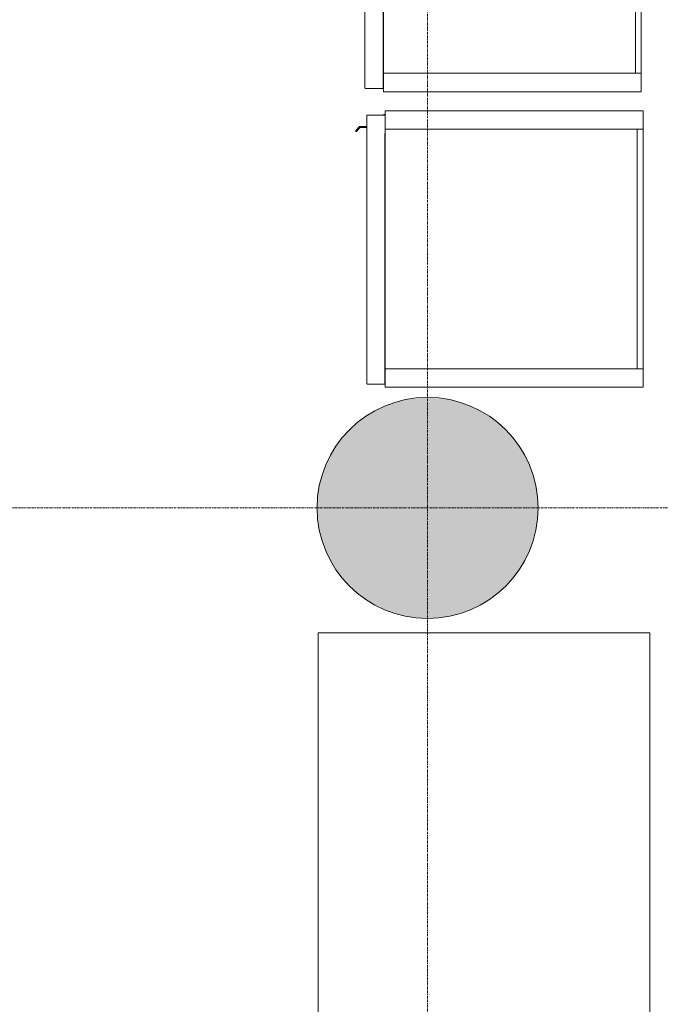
# Model space of a CAD drawing. Header units: millimetres. Extents: x -281 to 121694, y -16481 to 65128.
# Tile 82 of 256: x 16093 to 17832, y 27853 to 30525. Entities that reach past the tile are written whole.
import ezdxf

# ---------------------------------------------------------------- set-up
doc = ezdxf.new("R2010")
doc.units = ezdxf.units.MM
doc.linetypes.add('Grid Line', pattern=[12, 6, -2, 2, -2])
for name, color, linetype, lineweight in [('A--L$01A__Algemeen', 7, 'Continuous', 5), ('A--L$07A__Stramien', 1, 'Continuous', 5), ('A--L28__Hoofddraagconstructies', 3, 'Continuous', 5), ('A--L82__LosseGebruikersInvent', 1, 'Continuous', 5), ('A--L8__LosseInventaris', 1, 'Continuous', 5)]:
    doc.layers.add(name, color=color, linetype=linetype, lineweight=lineweight)

# ---------------------------------------------------------------- blocks, each defined once
blk = doc.blocks.new('TBR-B-BWK-C-BES-ARC-R25_rvt-1-L_80_ 13')
at = {"layer": 'A--L28__Hoofddraagconstructies'}
blk.add_hatch(color=21, dxfattribs=at).paths.add_polyline_path([(17200, 28900), (17258.5, 28905.8), (17314.8, 28922.8), (17366.7, 28950.6), (17412.1, 28987.9), (17449.4, 29033.3), (17477.2, 29085.2), (17494.2, 29141.5), (17500, 29200), (17494.2, 29258.5), (17477.2, 29314.8), (17449.4, 29366.7), (17412.1, 29412.1), (17366.7, 29449.4), (17314.8, 29477.2), (17258.5, 29494.2), (17200, 29500), (17141.5, 29494.2), (17085.2, 29477.2), (17033.3, 29449.4), (16987.9, 29412.1), (16950.6, 29366.7), (16922.8, 29314.8), (16905.8, 29258.5), (16900, 29200), (16905.8, 29141.5), (16922.8, 29085.2), (16950.6, 29033.3), (16987.9, 28987.9), (17033.3, 28950.6), (17085.2, 28922.8), (17141.5, 28905.8), (17191.9, 28900.8)])
at = {"layer": 'A--L28__Hoofddraagconstructies', "color": 241, "lineweight": 18}
for start, end in [(0, 180), (180, 0)]:
    blk.add_arc((17200, 29200), 300, start, end, dxfattribs=at)
blk = doc.blocks.new('NLRS_82_SE_UN_koelkast_vriezer_incubator_gen_kad - koelkast dxbxh 750x750x1800-49283073-L_80_ 13')
at = {"layer": 'A--L8__LosseInventaris'}
for p, q in [((-280.3, 79), (-330.3, 79)), ((-330.3, 79), (-330.3, -621)), ((-280.3, 79), (369.7, 79)), ((-280.3, 63), (-280.3, 79)), ((-280.3, -621), (-280.3, 79)), ((369.7, 63), (-280.3, 63)), ((-280.3, 63), (369.7, 63)), ((-280.3, -621), (-280.3, 63)), ((369.7, 79), (369.7, 63)), ((419.7, 79), (369.7, 79)), ((369.7, 79), (369.7, -621)), ((369.7, -621), (369.7, 63)), ((419.7, -621), (419.7, 79)), ((-330.3, -621), (-280.3, -621)), ((-318.8, -621), (-268.8, -621)), ((-318.8, -670), (-318.8, -621)), ((369.7, -621), (-280.3, -621)), ((-268.8, -622), (-268.8, -621)), ((411.2, -622), (-268.8, -622)), ((369.7, -621), (419.7, -621)), ((411.2, -670), (411.2, -622)), ((-317.8, -671), (410.2, -671)), ((-287.8, -671), (-287.8, -688.7)), ((-286, -692.5), (-276.3, -700.6)), ((-285.3, -687.5), (-285.3, -671)), ((-274.5, -698.9), (-283.5, -691.3))]:
    blk.add_line(p, q, dxfattribs=at)
for centre, radius, start, end in [((-305.3, -621), 15, 180, 204.8987), ((-282.8, -688.7), 5, 180, 230), ((-280.3, -687.5), 5, 180, 230), ((-275.3, -699.8), 1.26, 220, 50)]:
    blk.add_arc(centre, radius, start, end, dxfattribs=at)
for points, knots in [([(-317.8, -671), (-317.9, -671), (-318, -671), (-318.2, -670.9), (-318.3, -670.9), (-318.4, -670.8), (-318.5, -670.7), (-318.7, -670.5), (-318.8, -670.3), (-318.8, -670.1), (-318.8, -670)], [0, 0, 0, 0, 0.166667, 0.25, 0.333333, 0.416667, 0.5, 0.666667, 0.833333, 1, 1, 1, 1]), ([(411.2, -670), (411.2, -670.1), (411.2, -670.3), (411.1, -670.5), (410.9, -670.7), (410.8, -670.8), (410.7, -670.9), (410.6, -670.9), (410.4, -671), (410.3, -671), (410.2, -671)], [-1, -1, -1, -1, -0.833333, -0.666667, -0.5, -0.416667, -0.333333, -0.25, -0.166667, 0, 0, 0, 0])]:
    blk.add_open_spline(points, degree=3, knots=knots, dxfattribs=at)
blk = doc.blocks.new('NLRS_82_SE_UN_koelkast_vriezer_incubator_gen_kad - vriezer dxbxh 750x750x1600-49275504-L_80_ 13')
at = {"layer": 'A--L8__LosseInventaris'}
for p, q in [((-280.3, 79), (-330.3, 79)), ((-330.3, 79), (-330.3, -621)), ((-280.3, 79), (369.7, 79)), ((-280.3, 63), (-280.3, 79)), ((-280.3, -621), (-280.3, 79)), ((369.7, 63), (-280.3, 63)), ((-280.3, 63), (369.7, 63)), ((-280.3, -621), (-280.3, 63)), ((369.7, 79), (369.7, 63)), ((419.7, 79), (369.7, 79)), ((369.7, 79), (369.7, -621)), ((369.7, -621), (369.7, 63)), ((419.7, -621), (419.7, 79)), ((-330.3, -621), (-280.3, -621)), ((-318.8, -621), (-268.8, -621)), ((-318.8, -670), (-318.8, -621)), ((369.7, -621), (-280.3, -621)), ((-268.8, -622), (-268.8, -621)), ((411.2, -622), (-268.8, -622)), ((369.7, -621), (419.7, -621)), ((411.2, -670), (411.2, -622)), ((-317.8, -671), (410.2, -671)), ((-287.8, -671), (-287.8, -688.7)), ((-286, -692.5), (-276.3, -700.6)), ((-285.3, -687.5), (-285.3, -671)), ((-274.5, -698.9), (-283.5, -691.3))]:
    blk.add_line(p, q, dxfattribs=at)
for centre, radius, start, end in [((-305.3, -621), 15, 180, 204.8987), ((-282.8, -688.7), 5, 180, 230), ((-280.3, -687.5), 5, 180, 230), ((-275.3, -699.8), 1.26, 220, 50)]:
    blk.add_arc(centre, radius, start, end, dxfattribs=at)
for points, knots in [([(-317.8, -671), (-317.9, -671), (-318, -671), (-318.2, -670.9), (-318.3, -670.9), (-318.4, -670.8), (-318.5, -670.7), (-318.7, -670.5), (-318.8, -670.3), (-318.8, -670.1), (-318.8, -670)], [0, 0, 0, 0, 0.166667, 0.25, 0.333333, 0.416667, 0.5, 0.666667, 0.833333, 1, 1, 1, 1]), ([(411.2, -670), (411.2, -670.1), (411.2, -670.3), (411.1, -670.5), (410.9, -670.7), (410.8, -670.8), (410.7, -670.9), (410.6, -670.9), (410.4, -671), (410.3, -671), (410.2, -671)], [-1, -1, -1, -1, -0.833333, -0.666667, -0.5, -0.416667, -0.333333, -0.25, -0.166667, 0, 0, 0, 0])]:
    blk.add_open_spline(points, degree=3, knots=knots, dxfattribs=at)
blk = doc.blocks.new('NLRS_82_FU_UN_lab en spoel tafels_gen_kad - labtafel dxbxh 900x1200x950-V436-L_80_ 13')
at = {"layer": 'A--L$01A__Algemeen'}
for p, q in [((600, 637.3), (-600, 637.3)), ((-600, 637.3), (-600, -262.7)), ((600, -262.7), (600, 637.3)), ((-600, -262.7), (600, -262.7))]:
    blk.add_line(p, q, dxfattribs=at)

msp = doc.modelspace()

# ---------------------------------------------------------------- linework, layer by layer
at = {"layer": 'A--L$07A__Stramien', "linetype": 'Grid Line'}
for p, q in [((17200, 64428.4), (17200, 5044.8)), ((100373, 29200), (-281.1, 29200))]:
    msp.add_line(p, q, dxfattribs=at)

# ---------------------------------------------------------------- block references
at = {"lineweight": 5}
msp.add_blockref('TBR-B-BWK-C-BES-ARC-R25_rvt-1-L_80_ 13', (0, 0), dxfattribs=at)
at = {"layer": 'A--L82__LosseGebruikersInvent', "rotation": 89.9999999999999}
msp.add_blockref('NLRS_82_FU_UN_lab en spoel tafels_gen_kad - labtafel dxbxh 900x1200x950-V436-L_80_ 13', (17540.7, 28260.9), dxfattribs=at)
at = {"layer": 'A--L8__LosseInventaris'}
for name, p, rotation in [('NLRS_82_SE_UN_koelkast_vriezer_incubator_gen_kad - vriezer dxbxh 750x750x1600-49275504-L_80_ 13', (17701.1, 30749.3), 269.9999999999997), ('NLRS_82_SE_UN_koelkast_vriezer_incubator_gen_kad - koelkast dxbxh 750x750x1800-49283073-L_80_ 13', (17706.2, 29947.5), 269.9999999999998)]:
    msp.add_blockref(name, p, dxfattribs=dict(at, rotation=rotation))

doc.saveas('drawing.dxf')
